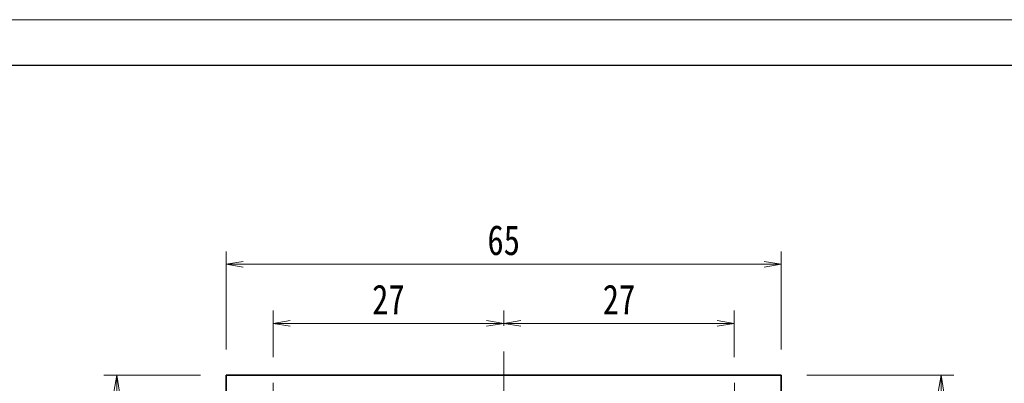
# Model space of a CAD drawing. Header units: millimetres. Extents: x -3 to 455, y -9 to 309.
# Tile 10 of 10: x 224 to 340, y 266 to 309. Entities that reach past the tile are written whole.
import ezdxf

# ---------------------------------------------------------------- set-up
doc = ezdxf.new("R2010")
doc.units = ezdxf.units.MM
doc.linetypes.add('点画线', pattern=[18, 12, -2, 2, -2])
for name, color, linetype, lineweight in [('中心线层', 1, '点画线', 18), ('图框_外框线', 7, 'Continuous', 18), ('尺寸线层', 3, 'Continuous', 18), ('粗实线层', 7, 'Continuous', 35)]:
    doc.layers.add(name, color=color, linetype=linetype, lineweight=lineweight)
doc.styles.add('宋体', font='SimSun.ttf', dxfattribs={"width": 0.8})
doc.dimstyles.new('A水平标注$0', dxfattribs={"dimtxt": 3.5, "dimasz": 2, "dimexe": 1.5, "dimexo": 3, "dimgap": 1.1, "dimtad": 1, "dimtoh": 1, "dimdec": 4, "dimdsep": 46, "dimtxsty": '宋体', "dimblk": 'OPEN', "dimcen": 3, "dimclrd": 3, "dimclre": 3, "dimclrt": 6, "dimadec": 0, "dimazin": 0, "dimtm": 1e-09, "dimtfac": 1, "dimtdec": 4, "dimtix": 1, "dimtmove": 0, "dimatfit": 3, "dimldrblk": 'OPEN', "dimfxl": 0, "dimlwd": 13, "dimlwe": 13, "dimarcsym": 0})

# ---------------------------------------------------------------- blocks, each defined once
blk = doc.blocks.new('_Open')
at = {"color": 0, "linetype": 'ByBlock', "lineweight": -2}
for p, q in [((-1, 0.167), (0, 0)), ((-1, -0.167), (0, 0)), ((0, 0), (-1, 0))]:
    blk.add_line(p, q, dxfattribs=at)
blk = doc.blocks.new('*D15')
at = {"layer": 'Defpoints', "color": 0, "transparency": 16777216}
for p in [(281.15, 273.14), (281.15, 269.85), (254.15, 266.18)]:
    blk.add_point(p, dxfattribs=at)
at = {"layer": '尺寸线层', "color": 3, "lineweight": 13, "transparency": 16777216}
for p, q in [((254.15, 269.18), (254.15, 274.64)), ((281.15, 272.85), (281.15, 274.64)), ((256.15, 273.14), (279.15, 273.14))]:
    blk.add_line(p, q, dxfattribs=at)
at = {"layer": '尺寸线层', "color": 3, "lineweight": 13, "transparency": 16777216, "xscale": 2, "yscale": 2, "zscale": 2, "rotation": 180}
blk.add_blockref('_Open', (254.15, 273.14), dxfattribs=at)
at = {"layer": '尺寸线层', "color": 3, "lineweight": 13, "transparency": 16777216, "xscale": 2, "yscale": 2, "zscale": 2}
blk.add_blockref('_Open', (281.15, 273.14), dxfattribs=at)
at = {"layer": '尺寸线层', "color": 6, "transparency": 16777216, "insert": (267.65, 275.94), "char_height": 3.5, "attachment_point": 5, "style": '宋体', "bg_fill": 3, "box_fill_scale": 1.1, "bg_fill_color": 257, "bg_fill_transparency": 0}
blk.add_mtext('27', dxfattribs=at)
blk = doc.blocks.new('*D16')
at = {"layer": 'Defpoints', "color": 0, "transparency": 16777216}
for p in [(308.15, 273.14), (281.15, 269.85), (308.15, 266.18)]:
    blk.add_point(p, dxfattribs=at)
at = {"layer": '尺寸线层', "color": 3, "lineweight": 13, "transparency": 16777216}
for p, q in [((281.15, 272.85), (281.15, 274.64)), ((308.15, 269.18), (308.15, 274.64)), ((283.15, 273.14), (306.15, 273.14))]:
    blk.add_line(p, q, dxfattribs=at)
at = {"layer": '尺寸线层', "color": 3, "lineweight": 13, "transparency": 16777216, "xscale": 2, "yscale": 2, "zscale": 2, "rotation": 180}
blk.add_blockref('_Open', (281.15, 273.14), dxfattribs=at)
at = {"layer": '尺寸线层', "color": 3, "lineweight": 13, "transparency": 16777216, "xscale": 2, "yscale": 2, "zscale": 2}
blk.add_blockref('_Open', (308.15, 273.14), dxfattribs=at)
at = {"layer": '尺寸线层', "color": 6, "transparency": 16777216, "insert": (294.65, 275.94), "char_height": 3.5, "attachment_point": 5, "style": '宋体', "bg_fill": 3, "box_fill_scale": 1.1, "bg_fill_color": 257, "bg_fill_transparency": 0}
blk.add_mtext('27', dxfattribs=at)
blk = doc.blocks.new('*D19')
at = {"layer": 'Defpoints', "color": 0, "transparency": 16777216}
for p in [(235.85, 267.08), (248.65, 267.08), (248.65, 202.08)]:
    blk.add_point(p, dxfattribs=at)
at = {"layer": '尺寸线层', "color": 3, "lineweight": 13, "transparency": 16777216}
for p, q in [((245.65, 267.08), (234.35, 267.08)), ((235.85, 204.08), (235.85, 265.08)), ((245.65, 202.08), (234.35, 202.08))]:
    blk.add_line(p, q, dxfattribs=at)
at = {"layer": '尺寸线层', "color": 3, "lineweight": 13, "transparency": 16777216, "xscale": 2, "yscale": 2, "zscale": 2}
for p, rotation in [((235.85, 267.08), 90), ((235.85, 202.08), 270)]:
    blk.add_blockref('_Open', p, dxfattribs=dict(at, rotation=rotation))
at = {"layer": '尺寸线层', "color": 6, "transparency": 16777216, "insert": (233.03, 234.58), "char_height": 3.5, "attachment_point": 5, "rotation": 90, "style": '宋体', "bg_fill": 3, "box_fill_scale": 1.1, "bg_fill_color": 257, "bg_fill_transparency": 0}
blk.add_mtext('65', dxfattribs=at)
blk = doc.blocks.new('*D20')
at = {"layer": 'Defpoints', "color": 0, "transparency": 16777216}
for p in [(313.65, 280.06), (248.65, 267.08), (313.65, 267.08)]:
    blk.add_point(p, dxfattribs=at)
at = {"layer": '尺寸线层', "color": 3, "lineweight": 13, "transparency": 16777216}
for p, q in [((248.65, 270.08), (248.65, 281.56)), ((313.65, 270.08), (313.65, 281.56)), ((250.65, 280.06), (311.65, 280.06))]:
    blk.add_line(p, q, dxfattribs=at)
at = {"layer": '尺寸线层', "color": 3, "lineweight": 13, "transparency": 16777216, "xscale": 2, "yscale": 2, "zscale": 2, "rotation": 180}
blk.add_blockref('_Open', (248.65, 280.06), dxfattribs=at)
at = {"layer": '尺寸线层', "color": 3, "lineweight": 13, "transparency": 16777216, "xscale": 2, "yscale": 2, "zscale": 2}
blk.add_blockref('_Open', (313.65, 280.06), dxfattribs=at)
at = {"layer": '尺寸线层', "color": 6, "transparency": 16777216, "insert": (281.15, 282.87), "char_height": 3.5, "attachment_point": 5, "style": '宋体', "bg_fill": 3, "box_fill_scale": 1.1, "bg_fill_color": 257, "bg_fill_transparency": 0}
blk.add_mtext('65', dxfattribs=at)
blk = doc.blocks.new('*D22')
at = {"layer": 'Defpoints', "color": 0, "transparency": 16777216}
for p in [(313.65, 267.08), (310.95, 105.58), (332.35, 105.58)]:
    blk.add_point(p, dxfattribs=at)
at = {"layer": '尺寸线层', "color": 3, "lineweight": 13, "transparency": 16777216}
for p, q in [((316.65, 267.08), (333.85, 267.08)), ((332.35, 265.08), (332.35, 107.58)), ((313.95, 105.58), (333.85, 105.58))]:
    blk.add_line(p, q, dxfattribs=at)
at = {"layer": '尺寸线层', "color": 3, "lineweight": 13, "transparency": 16777216, "xscale": 2, "yscale": 2, "zscale": 2}
for p, rotation in [((332.35, 267.08), 90), ((332.35, 105.58), 270)]:
    blk.add_blockref('_Open', p, dxfattribs=dict(at, rotation=rotation))
at = {"layer": '尺寸线层', "color": 6, "transparency": 16777216, "insert": (329.54, 186.33), "char_height": 3.5, "attachment_point": 5, "rotation": 90, "style": '宋体', "bg_fill": 3, "box_fill_scale": 1.1, "bg_fill_color": 257, "bg_fill_transparency": 0}
blk.add_mtext('161.5', dxfattribs=at)

msp = doc.modelspace()

# ---------------------------------------------------------------- linework, layer by layer
at = {"layer": '中心线层'}
for p, q in [((281.15294, 190.57975), (281.15294, 269.85201)), ((254.15294, 256.97975), (254.15294, 266.17975)), ((308.15294, 266.17975), (308.15294, 256.97975))]:
    msp.add_line(p, q, dxfattribs=at)
at = {"layer": '粗实线层'}
for p, q in [((248.65294, 267.07975), (313.65294, 267.07975)), ((248.65294, 202.07975), (248.65294, 267.07975)), ((313.65294, 202.07975), (313.65294, 267.07975))]:
    msp.add_line(p, q, dxfattribs=at)

# ---------------------------------------------------------------- next in the draw order: dimensions: what is measured, and where the dimension line sits
at = {"layer": '尺寸线层'}
for base, p1, p2, angle, picture, middle in [((281.15294, 273.14397), (254.15294, 266.17975), (281.15294, 269.85201), 180, '*D15', (267.65294, 275.93531)), ((235.84548, 267.07975), (248.65294, 202.07975), (248.65294, 267.07975), 90, '*D19', (233.03458, 234.57975))]:
    dim = msp.add_linear_dim(base=base, p1=p1, p2=p2, angle=angle, dimstyle='A水平标注$0', override={"dimblk": 'Open', "dimtfill": 1, "dimtfillclr": 256}, dxfattribs=at)
    dim.commit()
    dim.dimension.update_dxf_attribs({"geometry": picture, "text_midpoint": middle})

# ---------------------------------------------------------------- next in the draw order: dimensions: what is measured, and where the dimension line sits
dim = msp.add_linear_dim(base=(308.15294, 273.14397), p1=(281.15294, 269.85201), p2=(308.15294, 266.17975), angle=180, dimstyle='A水平标注$0', override={"dimblk": 'Open', "dimtfill": 1, "dimtfillclr": 256}, dxfattribs=at)
dim.commit()
dim.dimension.update_dxf_attribs({"geometry": '*D16', "text_midpoint": (294.65294, 275.93531)})

# ---------------------------------------------------------------- next in the draw order: dimensions: what is measured, and where the dimension line sits
dim = msp.add_linear_dim(base=(313.65294, 280.06186), p1=(248.65294, 267.07975), p2=(313.65294, 267.07975), dimstyle='A水平标注$0', override={"dimblk": 'Open', "dimtfill": 1, "dimtfillclr": 256}, dxfattribs=at)
dim.commit()
dim.dimension.update_dxf_attribs({"geometry": '*D20', "text_midpoint": (281.15294, 282.87275)})

# ---------------------------------------------------------------- next in the draw order: dimensions: what is measured, and where the dimension line sits
dim = msp.add_linear_dim(base=(332.35073, 105.57975), p1=(313.65294, 267.07975), p2=(310.95294, 105.57975), angle=90, dimstyle='A水平标注$0', dxfattribs=at)
dim.commit()
dim.dimension.update_dxf_attribs({"geometry": '*D22', "text_midpoint": (329.53983, 186.32975)})

# ---------------------------------------------------------------- next in the draw order: linework, layer by layer
at = {"layer": '图框_外框线', "color": 3}
msp.add_lwpolyline([(-0.74794, -8.73593), (448.1506, -8.73593), (448.1506, 308.69946), (-0.74794, 308.69946)], close=True, dxfattribs=at)
at = {"layer": '图框_外框线', "color": 3, "lineweight": 25}
msp.add_lwpolyline([(25.97221, -3.3919), (442.80657, -3.3919), (442.80657, 303.35543), (25.97221, 303.35543)], close=True, dxfattribs=at)

doc.saveas('drawing.dxf')
